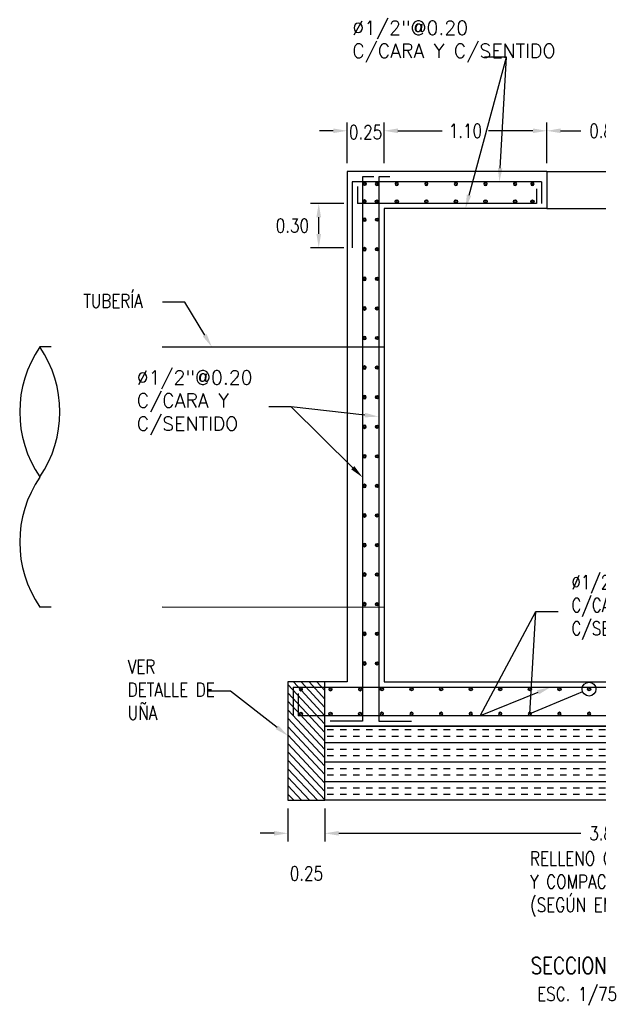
# Model space of a CAD drawing. Header units: metres. Extents: x 724738 to 725866, y 9150075 to 9151285.
# Tile 6 of 16: x 725840.19 to 725844.11, y 9150084.53 to 9150091.18. Entities that reach past the tile are written whole.
import ezdxf
from ezdxf import colors
from ezdxf.entities.mleader import LeaderData, LeaderLine
from ezdxf.enums import TextEntityAlignment as Align
from ezdxf.math import Vec2, Vec3

# ---------------------------------------------------------------- set-up
doc = ezdxf.new("R2010")
doc.units = ezdxf.units.M
doc.linetypes.add('DASHED', pattern=[0.75, 0.5, -0.25])
for name, color, linetype in [('02v', 2, 'Continuous'), ('Acero', 7, 'Continuous'), ('AIR.A3_NOTAS', 7, 'Continuous'), ('AIR.A3_SUB-TITULOS', 4, 'Continuous'), ('AIR.A3_TITULOS', 6, 'Continuous'), ('Layer1 (.05)', 8, 'Continuous'), ('Layer2 (.10)', 1, 'Continuous'), ('Layer4 (.15)', 2, 'Continuous'), ('Layer5 (.15)', 4, 'Continuous')]:
    doc.layers.add(name, color=color, linetype=linetype)
doc.styles.add('AIR-Simplex.(0.80)', font='simplex.shx', dxfattribs={"width": 0.8})
doc.styles.add('SIMPLEX', font='simplex.shx')
doc.dimstyles.new('AIR-75 (A3)_HORIZ', dxfattribs={"dimscale": 0.075, "dimtxt": 1.25, "dimasz": 1.25, "dimexe": 0.75, "dimexo": 0.75, "dimgap": 0.75, "dimtad": 0, "dimtih": 1, "dimtoh": 1, "dimzin": 1, "dimdsep": 46, "dimtxsty": 'AIR-Simplex.(0.80)', "dimcen": 0.75, "dimdle": 1.5, "dimclrd": 1, "dimclre": 1, "dimclrt": 7, "dimadec": 0, "dimazin": 0, "dimtfac": 1, "dimtofl": 0, "dimtmove": 2, "dimatfit": 3, "dimfxl": 1.5, "dimtolj": 1, "dimtzin": 1, "dimarcsym": 0})

# ---------------------------------------------------------------- blocks, each defined once
blk = doc.blocks.new('acero_arm')
at = {"layer": 'Acero', "color": 2, "const_width": 0.0094}
blk.add_lwpolyline([(0, 0.0066, -1), (0, -0.0066, -1)], format="xyb", close=True, dxfattribs=at)
at = {"layer": 'Acero', "color": 7}
blk.add_circle((0, 0), 0.0112, dxfattribs=at)
blk = doc.blocks.new('*U397')
at = {"layer": 'Acero', "color": 7}
blk.add_blockref('acero_arm', (0, 0), dxfattribs=at)
blk = doc.blocks.new('*U398')
at = {"layer": '02v', "color": 0, "linetype": 'ByBlock', "lineweight": -2, "transparency": 16777216}
blk.add_blockref('*U397', (0, 0), dxfattribs=at)
blk = doc.blocks.new('*U399')
at = {"layer": 'Acero', "color": 7}
blk.add_blockref('acero_arm', (0, 0), dxfattribs=at)
blk = doc.blocks.new('*U400')
at = {"layer": '02v', "color": 0, "linetype": 'ByBlock', "lineweight": -2, "transparency": 16777216}
blk.add_blockref('*U399', (0, 0), dxfattribs=at)
blk = doc.blocks.new('*U401')
at = {"layer": 'Acero', "color": 7}
blk.add_blockref('acero_arm', (0, 0), dxfattribs=at)
blk = doc.blocks.new('*U402')
at = {"layer": '02v', "color": 0, "linetype": 'ByBlock', "lineweight": -2, "transparency": 16777216}
blk.add_blockref('*U401', (0, 0), dxfattribs=at)
blk = doc.blocks.new('*U403')
at = {"layer": 'Acero', "color": 7}
blk.add_blockref('acero_arm', (0, 0), dxfattribs=at)
blk = doc.blocks.new('*U404')
at = {"layer": '02v', "color": 0, "linetype": 'ByBlock', "lineweight": -2, "transparency": 16777216}
blk.add_blockref('*U403', (0, 0), dxfattribs=at)
blk = doc.blocks.new('*U405')
at = {"layer": 'Acero', "color": 7}
blk.add_blockref('acero_arm', (0, 0), dxfattribs=at)
blk = doc.blocks.new('*U424')
at = {"layer": '02v', "color": 0, "linetype": 'ByBlock', "lineweight": -2, "transparency": 16777216}
for p in [(0, 3), (0, 2.8), (0, 2.6), (0, 2.4), (0, 2.2), (0, 2), (0, 1.8), (0, 1.6), (0, 1.4), (0, 1.2), (0, 1), (0, 0.8), (0, 0.6), (0, 0.4), (0, 0.2), (0, 0)]:
    blk.add_blockref('*U405', p, dxfattribs=at)
blk = doc.blocks.new('*U425')
at = {"layer": 'Acero', "color": 7}
blk.add_blockref('acero_arm', (0, 0), dxfattribs=at)
blk = doc.blocks.new('*U426')
at = {"layer": '02v', "color": 0, "linetype": 'ByBlock', "lineweight": -2, "transparency": 16777216}
for p in [(0, 3), (0, 2.8), (0, 2.6), (0, 2.4), (0, 2.2), (0, 2), (0, 1.8), (0, 1.6), (0, 1.4), (0, 1.2), (0, 1), (0, 0.8), (0, 0.6), (0, 0.4), (0, 0.2), (0, 0)]:
    blk.add_blockref('*U425', p, dxfattribs=at)
blk = doc.blocks.new('*U427')
at = {"layer": 'Acero', "color": 7}
blk.add_blockref('acero_arm', (0, 0), dxfattribs=at)
blk = doc.blocks.new('*U428')
at = {"layer": '02v', "color": 0, "linetype": 'ByBlock', "lineweight": -2, "transparency": 16777216}
for p in [(0, 0.4), (0, 0.2), (0, 0)]:
    blk.add_blockref('*U427', p, dxfattribs=at)
blk = doc.blocks.new('*U429')
at = {"layer": 'Acero', "color": 7}
blk.add_blockref('acero_arm', (0, 0), dxfattribs=at)
blk = doc.blocks.new('*U430')
at = {"layer": '02v', "color": 0, "linetype": 'ByBlock', "lineweight": -2, "transparency": 16777216}
for p in [(0, 0.4), (0, 0.2), (0, 0)]:
    blk.add_blockref('*U429', p, dxfattribs=at)
blk = doc.blocks.new('*U431')
at = {"layer": 'Acero', "color": 7}
blk.add_blockref('acero_arm', (0, 0), dxfattribs=at)
blk = doc.blocks.new('*U432')
at = {"layer": '02v', "color": 0, "linetype": 'ByBlock', "lineweight": -2, "transparency": 16777216}
for p in [(0, 1.4), (0, 1.2), (0, 1), (0, 0.8), (0, 0.6), (0, 0.4), (0, 0.2), (0, 0)]:
    blk.add_blockref('*U431', p, dxfattribs=at)
blk = doc.blocks.new('*U451')
at = {"layer": 'Acero', "color": 7}
blk.add_blockref('acero_arm', (0, 0), dxfattribs=at)
blk = doc.blocks.new('*U452')
at = {"layer": '02v', "color": 0, "linetype": 'ByBlock', "lineweight": -2, "transparency": 16777216}
for p in [(0, 1.4), (0, 1.2), (0, 1), (0, 0.8), (0, 0.6), (0, 0.4), (0, 0.2), (0, 0)]:
    blk.add_blockref('*U451', p, dxfattribs=at)
blk = doc.blocks.new('*D463')
at = {"color": 1, "lineweight": -2, "transparency": 16777216}
for p, q in [((725842.4078, 9150090.2133), (725842.4078, 9150090.4895)), ((725842.6578, 9150090.2133), (725842.6578, 9150090.4895)), ((725842.3141, 9150090.4332), (725842.2203, 9150090.4332)), ((725842.7516, 9150090.4332), (725842.8453, 9150090.4332))]:
    blk.add_line(p, q, dxfattribs=at)
at = {"color": 1, "transparency": 16777216}
for points in [[(725842.3141, 9150090.4489), (725842.3141, 9150090.4176), (725842.4078, 9150090.4332)], [(725842.7516, 9150090.4489), (725842.7516, 9150090.4176), (725842.6578, 9150090.4332)]]:
    blk.add_solid(points, dxfattribs=at)
at = {"layer": 'Defpoints', "color": 0, "transparency": 16777216}
for p in [(725842.6578, 9150090.4332), (725842.4078, 9150090.1571), (725842.6578, 9150090.1571)]:
    blk.add_point(p, dxfattribs=at)
at = {"color": 7, "transparency": 16777216, "insert": (725842.5328, 9150090.4245), "char_height": 0.09375, "attachment_point": 5, "style": 'AIR-Simplex.(0.80)'}
blk.add_mtext('\\A1;0.25', dxfattribs=at)
blk = doc.blocks.new('*D464')
at = {"color": 1, "lineweight": -2, "transparency": 16777216}
for p, q in [((725842.6578, 9150090.2133), (725842.6578, 9150090.4895)), ((725843.7578, 9150090.2133), (725843.7578, 9150090.4895)), ((725842.7516, 9150090.4332), (725843.0516, 9150090.4332)), ((725843.6641, 9150090.4332), (725843.3641, 9150090.4332))]:
    blk.add_line(p, q, dxfattribs=at)
at = {"color": 1, "transparency": 16777216}
for points in [[(725842.7516, 9150090.4489), (725842.7516, 9150090.4176), (725842.6578, 9150090.4332)], [(725843.6641, 9150090.4489), (725843.6641, 9150090.4176), (725843.7578, 9150090.4332)]]:
    blk.add_solid(points, dxfattribs=at)
at = {"layer": 'Defpoints', "color": 0, "transparency": 16777216}
for p in [(725843.7578, 9150090.4332), (725842.6578, 9150090.1571), (725843.7578, 9150090.1571)]:
    blk.add_point(p, dxfattribs=at)
at = {"color": 7, "transparency": 16777216, "insert": (725843.2078, 9150090.4332), "char_height": 0.09375, "attachment_point": 5, "style": 'AIR-Simplex.(0.80)'}
blk.add_mtext('\\A1;1.10', dxfattribs=at)
blk = doc.blocks.new('*D465')
at = {"color": 1, "lineweight": -2, "transparency": 16777216}
for p, q in [((725843.7578, 9150090.2133), (725843.7578, 9150090.4895)), ((725844.5578, 9150090.2133), (725844.5578, 9150090.4895)), ((725843.8516, 9150090.4332), (725843.9873, 9150090.4332)), ((725844.4641, 9150090.4332), (725844.3283, 9150090.4332))]:
    blk.add_line(p, q, dxfattribs=at)
at = {"color": 1, "transparency": 16777216}
for points in [[(725843.8516, 9150090.4489), (725843.8516, 9150090.4176), (725843.7578, 9150090.4332)], [(725844.4641, 9150090.4489), (725844.4641, 9150090.4176), (725844.5578, 9150090.4332)]]:
    blk.add_solid(points, dxfattribs=at)
at = {"layer": 'Defpoints', "color": 0, "transparency": 16777216}
for p in [(725844.5578, 9150090.4332), (725843.7578, 9150090.1571), (725844.5578, 9150090.1571)]:
    blk.add_point(p, dxfattribs=at)
at = {"color": 7, "transparency": 16777216, "insert": (725844.1578, 9150090.4332), "char_height": 0.09375, "attachment_point": 5, "style": 'AIR-Simplex.(0.80)'}
blk.add_mtext('\\A1;0.80', dxfattribs=at)
blk = doc.blocks.new('_DotBlank')
at = {"color": 0, "linetype": 'ByBlock', "lineweight": -2}
blk.add_line((-0.5, 0), (-1, 0), dxfattribs=at)
blk.add_circle((0, 0), 0.5, dxfattribs=at)
blk = doc.blocks.new('*D455')
at = {"color": 1, "lineweight": -2, "transparency": 16777216}
for p, q in [((725842.0078, 9150085.8508), (725842.0078, 9150085.6273)), ((725842.2578, 9150085.8508), (725842.2578, 9150085.6273)), ((725841.9141, 9150085.6836), (725841.8203, 9150085.6836)), ((725842.3516, 9150085.6836), (725842.4453, 9150085.6836))]:
    blk.add_line(p, q, dxfattribs=at)
at = {"color": 1, "transparency": 16777216}
for points in [[(725841.9141, 9150085.6992), (725841.9141, 9150085.668), (725842.0078, 9150085.6836)], [(725842.3516, 9150085.6992), (725842.3516, 9150085.668), (725842.2578, 9150085.6836)]]:
    blk.add_solid(points, dxfattribs=at)
at = {"layer": 'Defpoints', "color": 0, "transparency": 16777216}
for p in [(725842.0078, 9150085.9071), (725842.2578, 9150085.9071), (725842.2578, 9150085.6836)]:
    blk.add_point(p, dxfattribs=at)
at = {"color": 7, "transparency": 16777216, "insert": (725842.1328, 9150085.4117), "char_height": 0.09375, "attachment_point": 5, "style": 'AIR-Simplex.(0.80)'}
blk.add_mtext('\\A1;0.25', dxfattribs=at)
blk = doc.blocks.new('A1-T-PLANTA (2)')
at = {"layer": 'AIR.A3_NOTAS', "style": 'AIR-Simplex.(0.80)', "width": 0.8}
blk.add_attdef('NOTAS', text='', height=1.25, dxfattribs=at).set_placement((0.069, -2.7), align=Align.MIDDLE_CENTER)
at = {"layer": 'AIR.A3_SUB-TITULOS', "style": 'AIR-Simplex.(0.80)', "width": 0.8}
blk.add_attdef('SUBTÍTULO', text='', height=1.5, dxfattribs=at).set_placement((0, 0), align=Align.MIDDLE_CENTER)
at = {"layer": 'AIR.A3_TITULOS', "style": 'AIR-Simplex.(0.80)', "width": 0.8}
blk.add_attdef('TÍTULO', text='', height=1.75, dxfattribs=at).set_placement((0, 2.959), align=Align.MIDDLE_CENTER)
blk = doc.blocks.new('*D461')
at = {"layer": 'Defpoints', "color": 0, "transparency": 16777216}
for p in [(725842.2161, 9150089.9421), (725842.4428, 9150089.9421), (725842.4428, 9150089.6421)]:
    blk.add_point(p, dxfattribs=at)
at = {"layer": 'Layer4 (.15)', "color": 1, "lineweight": -2, "transparency": 16777216}
for p, q in [((725842.3866, 9150089.9421), (725842.1598, 9150089.9421)), ((725842.2161, 9150089.7358), (725842.2161, 9150089.8483)), ((725842.3866, 9150089.6421), (725842.1598, 9150089.6421))]:
    blk.add_line(p, q, dxfattribs=at)
at = {"layer": 'Layer4 (.15)', "color": 1, "transparency": 16777216}
for points in [[(725842.2004, 9150089.8483), (725842.2317, 9150089.8483), (725842.2161, 9150089.9421)], [(725842.2004, 9150089.7358), (725842.2317, 9150089.7358), (725842.2161, 9150089.6421)]]:
    blk.add_solid(points, dxfattribs=at)
at = {"layer": 'Layer4 (.15)', "color": 7, "transparency": 16777216, "insert": (725842.0379, 9150089.7921), "char_height": 0.09375, "attachment_point": 5, "style": 'AIR-Simplex.(0.80)'}
blk.add_mtext('\\A1;0.30', dxfattribs=at)
blk = doc.blocks.new('*D462')
at = {"color": 1, "lineweight": -2, "transparency": 16777216}
for p, q in [((725842.2578, 9150085.8508), (725842.2578, 9150085.6273)), ((725846.0578, 9150085.8508), (725846.0578, 9150085.6273)), ((725842.3516, 9150085.6836), (725843.9873, 9150085.6836)), ((725845.9641, 9150085.6836), (725844.3283, 9150085.6836))]:
    blk.add_line(p, q, dxfattribs=at)
at = {"color": 1, "transparency": 16777216}
for points in [[(725842.3516, 9150085.6992), (725842.3516, 9150085.668), (725842.2578, 9150085.6836)], [(725845.9641, 9150085.6992), (725845.9641, 9150085.668), (725846.0578, 9150085.6836)]]:
    blk.add_solid(points, dxfattribs=at)
at = {"layer": 'Defpoints', "color": 0, "transparency": 16777216}
for p in [(725842.2578, 9150085.9071), (725846.0578, 9150085.9071), (725846.0578, 9150085.6836)]:
    blk.add_point(p, dxfattribs=at)
at = {"color": 7, "transparency": 16777216, "insert": (725844.1578, 9150085.6836), "char_height": 0.09375, "attachment_point": 5, "style": 'AIR-Simplex.(0.80)'}
blk.add_mtext('\\A1;3.80', dxfattribs=at)
blk = doc.blocks.new('*U446')
at = {"layer": 'Acero', "color": 7}
blk.add_blockref('acero_arm', (0, 0), dxfattribs=at)
blk = doc.blocks.new('*U447')
at = {"layer": '02v', "color": 0, "linetype": 'ByBlock', "lineweight": -2, "transparency": 16777216}
for p in [(0, 0.8), (0, 0.6), (0, 0.4), (0, 0.2), (0, 0)]:
    blk.add_blockref('*U446', p, dxfattribs=at)
blk = doc.blocks.new('*U448')
at = {"layer": 'Acero', "color": 7}
blk.add_blockref('acero_arm', (0, 0), dxfattribs=at)
blk = doc.blocks.new('*U449')
at = {"layer": '02v', "color": 0, "linetype": 'ByBlock', "lineweight": -2, "transparency": 16777216}
for p in [(0, 0.8), (0, 0.6), (0, 0.4), (0, 0.2), (0, 0)]:
    blk.add_blockref('*U448', p, dxfattribs=at)
blk = doc.blocks.new('*U442')
at = {"layer": 'Acero', "color": 7}
blk.add_blockref('acero_arm', (0, 0), dxfattribs=at)
blk = doc.blocks.new('*U443')
at = {"layer": '02v', "color": 0, "linetype": 'ByBlock', "lineweight": -2, "transparency": 16777216}
blk.add_blockref('*U442', (0, 0), dxfattribs=at)
blk = doc.blocks.new('*U444')
at = {"layer": 'Acero', "color": 7}
blk.add_blockref('acero_arm', (0, 0), dxfattribs=at)
blk = doc.blocks.new('*U445')
at = {"layer": '02v', "color": 0, "linetype": 'ByBlock', "lineweight": -2, "transparency": 16777216}
blk.add_blockref('*U444', (0, 0), dxfattribs=at)

msp = doc.modelspace()

# ---------------------------------------------------------------- hatches: boundary and pattern name
h = msp.add_hatch()
h.set_pattern_fill('INSUL', color=8, scale=0.35)
h.set_pattern_definition([(0, (725843.93558, 9150086.03465), (0, 0.13125), []), (0, (725843.93558, 9150086.0784), (0, 0.13125), [0.04375, -0.04375]), (0, (725843.93558, 9150086.12215), (0, 0.13125), [0.04375, -0.04375])])
h.paths.add_polyline_path([(725842.2578, 9150086.4071), (725846.0578, 9150086.4071), (725846.0578, 9150085.9071), (725842.2578, 9150085.9071)])
at = {"layer": 'Layer1 (.05)'}
h = msp.add_hatch(dxfattribs=at)
h.set_pattern_fill('ANSI31', color=256, scale=0.31, angle=88)
h.set_pattern_definition([(133, (0.053882, 1.59514), (-0.02833995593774, -0.02642743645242), [])])
h.paths.add_polyline_path([(725842.0078, 9150085.9071), (725842.2578, 9150085.9071), (725842.2578, 9150086.7071), (725842.0078, 9150086.7071)])

# ---------------------------------------------------------------- linework, layer by layer
at = {"color": 8}
msp.add_lwpolyline([(725842.2578, 9150086.4071), (725846.0578, 9150086.4071), (725846.0578, 9150085.9071), (725842.2578, 9150085.9071)], close=True, dxfattribs=at)
at = {"layer": 'Layer1 (.05)', "linetype": 'DASHED', "ltscale": 3}
for p, q in [((725842.6578, 9150088.9695), (725840.3302, 9150088.972)), ((725842.6578, 9150087.2103), (725840.3302, 9150087.2127))]:
    msp.add_line(p, q, dxfattribs=at)
at = {"layer": 'Layer1 (.05)'}
for points in [[(725843.7578, 9150090.1571), (725844.5578, 9150090.1571)], [(725843.7578, 9150089.9071), (725844.5578, 9150089.9071)]]:
    msp.add_lwpolyline(points, dxfattribs=at)
msp.add_lwpolyline([(725842.0078, 9150085.9071), (725842.2578, 9150085.9071), (725842.2578, 9150086.7071), (725842.0078, 9150086.7071)], close=True, dxfattribs=at)
at = {"layer": 'Layer1 (.05)', "linetype": 'DASHED', "ltscale": 3}
for centre, start, end in [((725840.9724, 9150088.5326), 145.61883, 214.38117), ((725839.6879, 9150088.5326), 325.61883, 34.38117), ((725840.9724, 9150087.6522), 145.61883, 214.38117)]:
    msp.add_arc(centre, 0.7782, start, end, dxfattribs=at)
at = {"layer": 'Layer2 (.10)', "ltscale": 0.1}
for p, q in [((725843.7578, 9150089.9071), (725842.6578, 9150089.9071)), ((725842.6578, 9150089.9071), (725842.6578, 9150088.9695)), ((725842.6578, 9150088.9695), (725842.6578, 9150087.2103)), ((725842.6578, 9150087.2103), (725842.6578, 9150086.7071)), ((725842.6578, 9150086.7071), (725845.6578, 9150086.7071))]:
    msp.add_line(p, q, dxfattribs=at)
for points in [[(725843.7578, 9150090.1571), (725842.4078, 9150090.1571), (725842.4078, 9150088.9698)], [(725843.7578, 9150090.1571), (725843.7578, 9150089.9071)], [(725842.4078, 9150088.9698), (725842.4078, 9150087.2105)], [(725842.4078, 9150087.2105), (725842.4078, 9150086.7071)], [(725842.4078, 9150086.7071), (725842.0078, 9150086.7071), (725842.0078, 9150085.9071), (725842.2578, 9150085.9071), (725842.2578, 9150086.4071)], [(725846.0578, 9150086.4071), (725842.2578, 9150086.4071)]]:
    msp.add_lwpolyline(points, dxfattribs=at)
at = {"layer": 'Layer5 (.15)', "ltscale": 0.1}
for p, q in [((725842.4428, 9150090.0871), (725842.4428, 9150089.9421)), ((725843.7228, 9150090.0871), (725842.4428, 9150090.0871)), ((725842.5878, 9150090.1221), (725842.5128, 9150090.1221)), ((725842.5128, 9150090.1221), (725842.5128, 9150086.4421)), ((725842.6228, 9150090.1221), (725842.6228, 9150086.4421)), ((725842.6978, 9150090.1221), (725842.6228, 9150090.1221)), ((725842.4778, 9150090.0571), (725842.4778, 9150089.9421)), ((725843.6878, 9150089.9421), (725842.4778, 9150089.9421)), ((725842.0428, 9150086.6721), (725844.1578, 9150086.6721)), ((725842.5128, 9150086.4421), (725842.2928, 9150086.4421)), ((725842.6228, 9150086.4421), (725842.8428, 9150086.4421))]:
    msp.add_line(p, q, dxfattribs=at)
at = {"layer": 'Layer5 (.15)', "ltscale": 0.1, "flags": 128}
for points in [[(725843.7228, 9150090.0871), (725843.7228, 9150089.9421)], [(725843.6878, 9150090.0416), (725843.6878, 9150089.9421)], [(725842.4428, 9150089.9421), (725842.4428, 9150089.6421)], [(725842.0428, 9150086.6721), (725842.0428, 9150086.4771)], [(725842.0778, 9150086.6299), (725842.0778, 9150086.4771)]]:
    msp.add_lwpolyline(points, dxfattribs=at)
at = {"layer": 'Layer5 (.15)', "ltscale": 0.1}
msp.add_lwpolyline([(725844.1578, 9150086.4771), (725842.0778, 9150086.4771)], dxfattribs=at)

# ---------------------------------------------------------------- block references
at = {"color": 4}
ref = msp.add_blockref('A1-T-PLANTA (2)', (725843.9718, 9150084.8455), dxfattribs=dict(at, xscale=0.07499999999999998, yscale=0.07499999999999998, zscale=0.07499999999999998))
ref.add_attrib('PLANTA', 'SECCION A', dxfattribs={"layer": 'AIR.A3_SUB-TITULOS', "height": 0.1125, "style": 'AIR-Simplex.(0.80)', "width": 0.8}).set_placement((725843.9718, 9150084.8455), align=Align.TOP_CENTER)
ref.add_attrib('ESC. 1', 'ESC. 1/75', dxfattribs={"layer": 'AIR.A3_NOTAS', "height": 0.09375, "style": 'AIR-Simplex.(0.80)', "width": 0.8}).set_placement((725843.963, 9150084.6441), align=Align.TOP_CENTER)
at = {"layer": '02v'}
msp.add_blockref('*U400', (725842.5259, 9150090.074), dxfattribs=at)
at = {"layer": '02v', "xscale": -1}
for name, p, rotation in [('*U398', (725842.6093, 9150090.074), 359.9999999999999), ('*U447', (725843.5436, 9150090.074), 89.99999999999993), ('*U404', (725842.5259, 9150089.955), 180), ('*U424', (725842.5259, 9150089.8323), 180), ('*U428', (725842.4956, 9150086.6586), 89.99999999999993), ('*U452', (725842.6436, 9150086.4905), 269.9999999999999)]:
    msp.add_blockref(name, p, dxfattribs=dict(at, rotation=rotation))
msp.add_blockref('*U443', (725843.6606, 9150090.074), dxfattribs=at)
at = {"layer": '02v'}
for name, p, rotation in [('*U402', (725842.6093, 9150089.955), 180.0000000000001), ('*U449', (725843.5436, 9150089.9555), 90.00000000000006), ('*U445', (725843.6606, 9150089.955), 180), ('*U426', (725842.6101, 9150089.8323), 180), ('*U432', (725842.6436, 9150086.6586), 270.0000000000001), ('*U430', (725842.4956, 9150086.4905), 90.00000000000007)]:
    msp.add_blockref(name, p, dxfattribs=dict(at, rotation=rotation))

# ---------------------------------------------------------------- dimensions: what is measured, and where the dimension line sits
dim = msp.add_linear_dim(base=(725842.6578, 9150090.4332), p1=(725842.4078, 9150090.1571), p2=(725842.6578, 9150090.1571), dimstyle='AIR-75 (A3)_HORIZ')
dim.commit()
dim.dimension.update_dxf_attribs({"geometry": '*D463', "text_midpoint": (725842.5328, 9150090.4245), "dimtype": 160})
for base, p1, p2, picture, middle in [((725843.7578, 9150090.4332), (725842.6578, 9150090.1571), (725843.7578, 9150090.1571), '*D464', (725843.2078, 9150090.4332)), ((725844.5578, 9150090.4332), (725843.7578, 9150090.1571), (725844.5578, 9150090.1571), '*D465', (725844.1578, 9150090.4332))]:
    dim = msp.add_linear_dim(base=base, p1=p1, p2=p2, dimstyle='AIR-75 (A3)_HORIZ')
    dim.commit()
    dim.dimension.update_dxf_attribs({"geometry": picture, "text_midpoint": middle})
for p1, p2, picture, middle in [((725842.0078, 9150085.9071), (725842.2578, 9150085.9071), '*D455', (725842.1328, 9150085.4117)), ((725842.2578, 9150085.9071), (725846.0578, 9150085.9071), '*D462', (725844.1578, 9150085.6836))]:
    dim = msp.add_aligned_dim(p1=p1, p2=p2, distance=-0.2235, dimstyle='AIR-75 (A3)_HORIZ')
    dim.commit()
    dim.dimension.update_dxf_attribs({"geometry": picture, "text_midpoint": middle})
at = {"layer": 'Layer4 (.15)'}
dim = msp.add_aligned_dim(p1=(725842.4428, 9150089.6421), p2=(725842.4428, 9150089.9421), distance=0.2267, dimstyle='AIR-75 (A3)_HORIZ', dxfattribs=at)
dim.commit()
dim.dimension.update_dxf_attribs({"geometry": '*D461', "text_midpoint": (725842.0379, 9150089.7921)})

# ---------------------------------------------------------------- leaders
ml = msp.add_multileader_mtext('Standard')
ml.set_content('{\\C0;%%C1/2"@0.20 \\P\\pxql;C/CARA Y C/SENTIDO }', color=256, style='SIMPLEX')
ml.set_leader_properties(color=1, linetype='ByLayer', lineweight=-1)
ml.build(insert=Vec2(0, 0))
ml.multileader.update_dxf_attribs({"text_left_attachment_type": 2, "text_right_attachment_type": 2, "dogleg_length": 0.1, "arrow_head_size": 0.0937})
ctx = ml.context
ctx.base_point, ctx.char_height, ctx.arrow_head_size, ctx.landing_gap_size, ctx.plane_origin = Vec3(725842.3526, 9150090.931), 0.09375, 0.0937, 0.09, Vec3(725843.2125, 9150098.59)
ctx.left_attachment, ctx.right_attachment = 2, 2
notes = []
notes.append((ctx, [(0, (1, 1, 0), (725843.4862, 9150090.931), (-1, 0), 0.15, [(0, [(725843.2078, 9150089.9071)], 0, [])])]))
ctx.mtext.insert, ctx.mtext.width, ctx.mtext.flow_direction = Vec3(725842.4426, 9150091.1766), 1.49774, 5
ml = msp.add_multileader_mtext('Standard')
ml.set_content('{\\C0; }', color=256, style='SIMPLEX')
ml.set_leader_properties(color=1, linetype='ByLayer', lineweight=-1)
ml.build(insert=Vec2(0, 0))
ml.multileader.update_dxf_attribs({"text_left_attachment_type": 2, "text_right_attachment_type": 2, "dogleg_length": 0.1, "arrow_head_size": 0.0937})
ctx = ml.context
ctx.base_point, ctx.char_height, ctx.arrow_head_size, ctx.landing_gap_size, ctx.plane_origin = Vec3(725843.0714, 9150090.931), 0.09375, 0.0937, 0.09, Vec3(725843.2926, 9150098.7078)
ctx.left_attachment, ctx.right_attachment = 2, 2
notes.append((ctx, [(0, (1, 1, 0), (725843.4862, 9150090.931), (-1, 0), 0.15, [(1, [(725843.4372, 9150090.0871)], 0, [])])]))
ctx.mtext.insert, ctx.mtext.flow_direction = Vec3(725843.1784, 9150090.9779), 5
ml = msp.add_multileader_mtext('Standard')
ml.set_content('{\\C0;TUBERÍA}', color=256, style='AIR-Simplex.(0.80)')
ml.set_leader_properties(color=1, linetype='ByLayer', lineweight=-1)
ml.build(insert=Vec2(0, 0))
ml.multileader.update_dxf_attribs({"text_left_attachment_type": 2, "text_right_attachment_type": 2, "dogleg_length": 0.1, "arrow_head_size": 0.0937})
ctx = ml.context
ctx.base_point, ctx.char_height, ctx.arrow_head_size, ctx.landing_gap_size, ctx.plane_origin = Vec3(725840.5337, 9150089.2737), 0.09375, 0.0937, 0.09, Vec3(725840.7313, 9150096.7638)
ctx.left_attachment, ctx.right_attachment = 2, 2
notes.append((ctx, [(0, (1, 1, 0), (725841.3101, 9150089.2737), (-1, 0), 0.15, [(0, [(725841.494, 9150088.9708)], 0, [])])]))
ctx.mtext.insert, ctx.mtext.width, ctx.mtext.flow_direction = Vec3(725840.6237, 9150089.3295), 0.65808, 5
ml = msp.add_multileader_mtext('Standard')
ml.set_content('{\\C0;%%C1/2"@0.20 \\PC/CARA Y C/SENTIDO }', color=256, style='SIMPLEX')
ml.set_leader_properties(color=1, linetype='ByLayer', lineweight=-1)
ml.build(insert=Vec2(0, 0))
ml.multileader.update_dxf_attribs({"text_left_attachment_type": 2, "text_right_attachment_type": 2, "dogleg_length": 0.1, "arrow_head_size": 0.0937})
ctx = ml.context
ctx.base_point, ctx.char_height, ctx.arrow_head_size, ctx.landing_gap_size, ctx.plane_origin = Vec3(725840.8951, 9150088.5667), 0.09375, 0.0937, 0.09, Vec3(725841.681, 9150096.1746)
ctx.left_attachment, ctx.right_attachment = 2, 2
notes.append((ctx, [(0, (1, 1, 0), (725842.0287, 9150088.5667), (-1, 0), 0.15, [(0, [(725842.6213, 9150088.5007)], 0, [])])]))
ctx.mtext.insert, ctx.mtext.width, ctx.mtext.flow_direction = Vec3(725840.9851, 9150088.8123), 0.747868, 5
ml = msp.add_multileader_mtext('Standard')
ml.set_content('{\\C0; }', color=256, style='SIMPLEX')
ml.set_leader_properties(color=1, linetype='ByLayer', lineweight=-1)
ml.build(insert=Vec2(0, 0))
ml.multileader.update_dxf_attribs({"text_left_attachment_type": 2, "text_right_attachment_type": 2, "dogleg_length": 0.1, "arrow_head_size": 0.0937})
ctx = ml.context
ctx.base_point, ctx.char_height, ctx.arrow_head_size, ctx.landing_gap_size, ctx.plane_origin = Vec3(725841.6139, 9150088.5667), 0.09375, 0.0937, 0.09, Vec3(725841.761, 9150096.2924)
ctx.left_attachment, ctx.right_attachment = 2, 2
notes.append((ctx, [(0, (1, 1, 0), (725842.0287, 9150088.5667), (-1, 0), 0.15, [(1, [(725842.5128, 9150088.0898)], 0, [])])]))
ctx.mtext.insert, ctx.mtext.flow_direction = Vec3(725841.7209, 9150088.6136), 5
ml = msp.add_multileader_mtext('Standard')
ml.set_content('{\\C0;%%C1/2"@0.20 \\P\\pxql;C/CARA Y C/SENTIDO }', color=256, style='AIR-Simplex.(0.80)')
ml.set_leader_properties(color=1, linetype='ByLayer', lineweight=-1)
ml.set_arrow_properties(name='DOTBLANK')
ml.build(insert=Vec2(0, 0))
ml.multileader.update_dxf_attribs({"text_left_attachment_type": 2, "text_right_attachment_type": 2, "dogleg_length": 0.1, "arrow_head_size": 0.0937})
ctx = ml.context
ctx.base_point, ctx.char_height, ctx.arrow_head_size, ctx.landing_gap_size, ctx.plane_origin = Vec3(725843.834, 9150087.1833), 0.09375, 0.0937, 0.09, Vec3(725844.1707, 9150095.0848)
ctx.left_attachment, ctx.right_attachment = 2, 2
notes.append((ctx, [(0, (1, 1, 0), (725843.684, 9150087.1833), (1, 0), 0.15, [(1, [(725844.0436, 9150086.6586), (725843.6436, 9150086.4905)], 0, [])])]))
ctx.mtext.insert, ctx.mtext.width, ctx.mtext.flow_direction = Vec3(725843.924, 9150087.4288), 0.65808, 5
ml = msp.add_multileader_mtext('Standard')
ml.set_content('{\\C0; }', color=256, style='SIMPLEX')
ml.set_leader_properties(color=1, linetype='ByLayer', lineweight=-1)
ml.build(insert=Vec2(0, 0))
ml.multileader.update_dxf_attribs({"text_left_attachment_type": 2, "text_right_attachment_type": 2, "dogleg_length": 0.1, "arrow_head_size": 0.0937})
ctx = ml.context
ctx.base_point, ctx.char_height, ctx.arrow_head_size, ctx.landing_gap_size, ctx.plane_origin = Vec3(725843.834, 9150087.1833), 0.09375, 0.0937, 0.09, Vec3(725844.0907, 9150095.2026)
ctx.left_attachment, ctx.right_attachment, ctx.text_align_type = 2, 2, 2
notes.append((ctx, [(0, (1, 1, 0), (725843.684, 9150087.1833), (1, 0), 0.15, [(0, [(725843.7845, 9150086.6721), (725843.3082, 9150086.4771)], 0, [])])]))
ctx.mtext.insert, ctx.mtext.alignment, ctx.mtext.flow_direction = Vec3(725843.9918, 9150087.2301), 3, 5
ml = msp.add_multileader_mtext('Standard')
ml.set_content('{\\C0;VER DETALLE DE UÑA }', color=256, style='AIR-Simplex.(0.80)')
ml.set_leader_properties(color=1, linetype='ByLayer', lineweight=-1)
ml.build(insert=Vec2(0, 0))
ml.multileader.update_dxf_attribs({"text_left_attachment_type": 2, "text_right_attachment_type": 2, "dogleg_length": 0.1, "arrow_head_size": 0.0937})
ctx = ml.context
ctx.base_point, ctx.char_height, ctx.arrow_head_size, ctx.landing_gap_size, ctx.plane_origin = Vec3(725840.8349, 9150086.6455), 0.09375, 0.0937, 0.09, Vec3(725841.2461, 9150094.1356)
ctx.left_attachment, ctx.right_attachment = 2, 2
notes.append((ctx, [(0, (1, 1, 0), (725841.6184, 9150086.6455), (-1, 0), 0.15, [(0, [(725842.0087, 9150086.3425)], 0, [])])]))
ctx.mtext.insert, ctx.mtext.width, ctx.mtext.flow_direction = Vec3(725840.9249, 9150086.8575), 0.65808, 5
ml = msp.add_multileader_mtext('Standard')
ml.set_content('{\\C0;RELLENO CONTROLÁDO Y COMPACTADO\\P(SEGÚN EMS) }', color=256, style='AIR-Simplex.(0.80)')
ml.set_leader_properties(color=1, linetype='ByLayer', lineweight=-1)
ml.build(insert=Vec2(0, 0))
ml.multileader.update_dxf_attribs({"text_left_attachment_type": 2, "text_right_attachment_type": 2, "dogleg_length": 0.1, "arrow_head_size": 0.0937})
ctx = ml.context
ctx.base_point, ctx.char_height, ctx.arrow_head_size, ctx.landing_gap_size, ctx.plane_origin = Vec3(725843.5547, 9150085.3231), 0.09375, 0.0937, 0.09, Vec3(725844.5707, 9150092.9745)
ctx.left_attachment, ctx.right_attachment = 2, 2
notes.append((ctx, [(0, (1, 1, 0), (725845.1633, 9150085.3231), (-1, 0), 0.15, [(0, [(725845.476, 9150086.0558)], 0, [])])]))
ctx.mtext.insert, ctx.mtext.width, ctx.mtext.flow_direction = Vec3(725843.6447, 9150085.5597), 1.324027, 5
for ctx, leaders in notes:
    for number, flags, end, landing, length, lines in leaders:
        leader = LeaderData()
        leader.index, (leader.has_last_leader_line, leader.has_dogleg_vector, leader.attachment_direction) = number, flags
        leader.last_leader_point, leader.dogleg_vector, leader.dogleg_length = Vec3(end), Vec3(landing), length
        for number, points, colour, breaks in lines:
            line = LeaderLine()
            line.index, line.vertices, line.color, line.breaks = number, Vec3.list(points), colors.encode_raw_color(colour), breaks
            leader.lines.append(line)
        ctx.leaders.append(leader)

doc.saveas('drawing.dxf')
